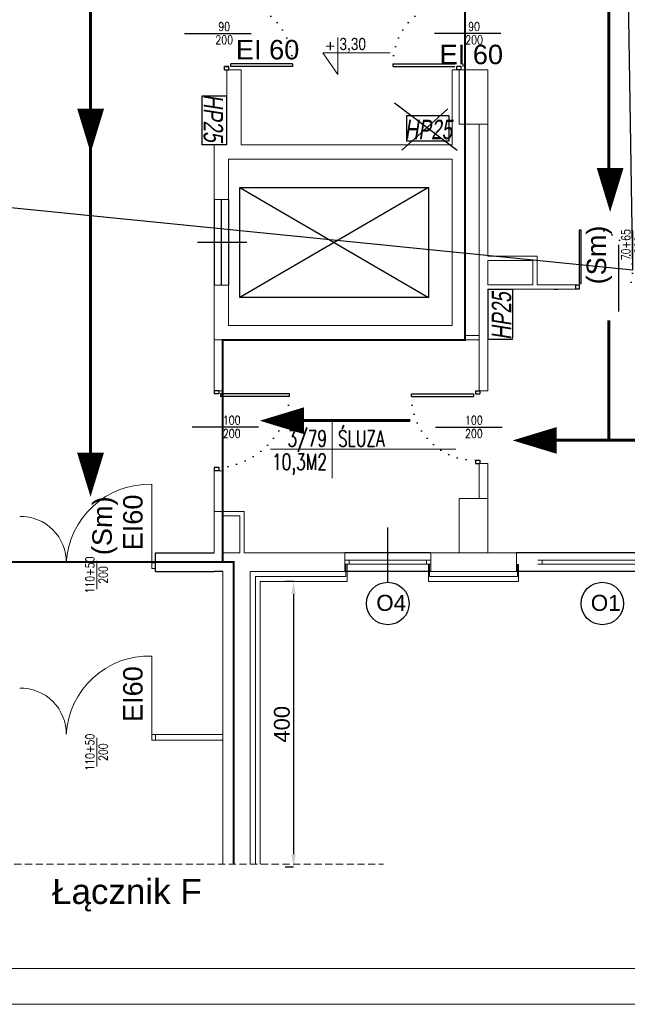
# Model space of a CAD drawing. Header units: millimetres. Extents: x 126553 to 403692, y -95821 to 38049.
# Tile 242 of 256: x 251785 to 252635, y 5244 to 6622. Entities that reach past the tile are written whole.
import ezdxf
from ezdxf import colors
from ezdxf.entities.mleader import LeaderData, LeaderLine
from ezdxf.enums import TextEntityAlignment as Align
from ezdxf.math import Vec2, Vec3

# ---------------------------------------------------------------- set-up
doc = ezdxf.new("R2010")
doc.units = ezdxf.units.MM
for name, pattern in [('ACAD_ISO02W100', [15, 12, -3]), ('DASHED', [15, 10, -5]), ('DOTX2', [12.7, 0, -12.7])]:
    doc.linetypes.add(name, pattern=pattern)
for name, color, linetype, lineweight in [('_(03 CIENKA DASHED)', 7, 'DASHED', 13), ('_(06 GRUBA)', 7, 'Continuous', 40), ('CIENKIE', 7, 'Continuous', 18), ('docieplenie', 6, 'Continuous', 18), ('docieplenie zew.', 6, 'Continuous', 18), ('ekspertyza', 7, 'Continuous', 30), ('ewakaucja', 3, 'Continuous', 50), ('ocieplenie', 253, 'BATTING', 18), ('OKNA', 7, 'Continuous', 13), ('opisy', 7, 'Continuous', 18), ('ramki', 250, 'Continuous', 13), ('WAW_P-POŻ', 10, 'Continuous', 9), ('WAW_ŚLUSARKA ALUMINIOWA OPIS PB', 7, 'Continuous', 9), ('WYMIAR', 7, 'Continuous', 18), ('ŚCIANY GRUBE', 7, 'Continuous', 20)]:
    doc.layers.add(name, color=color, linetype=linetype, lineweight=lineweight)
doc.layers.add('WENTYLE_WADLIWE', color=1, linetype='Continuous')
doc.layers.add('WIDOK', color=7, linetype='Continuous')
doc.styles.add('11_RJ', font='arial.ttf')
doc.styles.add('Arial', font='arial.ttf')
doc.styles.add('OPIS', font='romans.shx', dxfattribs={"width": 0.8})
doc.styles.add('ROMANS', font='romans.shx', dxfattribs={"width": 0.7})
doc.styles.add('STYLE1', font='txt', dxfattribs={"width": 0.8})
doc.linetypes.add('BATTING', pattern='A,0.0001,-0.1,[134,LTYPESHP.SHX,S=0.1,R=0,X=-0.1,Y=0],-0.2,[134,LTYPESHP.SHX,S=0.1,R=180,X=0.1,Y=0],-0.1', length=0.4001)
doc.linetypes.add('ZIGZAG', pattern='A,0.0001,-0.2,[131,LTYPESHP.SHX,S=0.2,R=0,X=-0.2,Y=0],-0.4,[131,LTYPESHP.SHX,S=0.2,R=180,X=0.2,Y=0],-0.2', length=0.8001)
doc.dimstyles.new('100 moje', dxfattribs={"dimtxt": 22, "dimasz": 12, "dimexe": 12, "dimexo": 20, "dimgap": 3, "dimtad": 1, "dimdec": 1, "dimrnd": 0.5, "dimtxsty": 'Standard', "dimblk1": 'ARCHTICK', "dimblk2": 'ARCHTICK', "dimsah": 1, "dimcen": 0.1, "dimdle": 10, "dimclrd": 256, "dimclre": 256, "dimclrt": 256, "dimadec": 0, "dimazin": 0, "dimtfac": 1, "dimtdec": 1, "dimtofl": 0, "dimtmove": 1, "dimatfit": 3, "dimfxl": 12, "dimfxlon": 1, "dimtolj": 1, "dimtzin": 0, "dimarcsym": 0})

# ---------------------------------------------------------------- blocks, each defined once
blk = doc.blocks.new('OKNO')
at = {"layer": 'OKNA'}
for p, q in [((30, 15.9), (210, 15.9)), ((36, 9.9), (36, 15.9)), ((204, 9.9), (204, 15.9)), ((30, 9.9), (210, 9.9))]:
    blk.add_line(p, q, dxfattribs=at)
blk = doc.blocks.new('KOTA')
blk.add_lwpolyline([(81.1, 33.8), (-23.8, 33.8), (0, 0), (0, 57.5)])
at = {"style": 'Arial', "flags": 4}
blk.add_attdef('+', text='', height=18.9, dxfattribs=at).set_placement((-12, 44.5), align=Align.MIDDLE)
at = {"style": 'Arial', "width": 0.8, "flags": 4}
blk.add_attdef('00.00', (2.4, 38.1), '', height=18.9, dxfattribs=at)
blk = doc.blocks.new('METKA')
for p, q in [((0, 26.86), (0, -26.86)), ((-57.42, 0), (115.41, 0))]:
    blk.add_line(p, q)
at = {"layer": 'opisy', "style": 'STYLE1', "width": 0.8, "flags": 4}
for tag, p in [('NUMER', (-6.14, 4.47)), ('POWIERZCHNIA', (-6.04, -24.64))]:
    blk.add_attdef(tag, text='', height=17, dxfattribs=at).set_placement(p, align=Align.RIGHT)
for tag, p in [('NAZWA', (5.34, 4.56)), ('POSADZKA', (5.63, -24.66))]:
    blk.add_attdef(tag, p, '', height=17, dxfattribs=at)
blk = doc.blocks.new('o2')
at = {"layer": 'WIDOK'}
blk.add_circle((-85.4, -0.7), 29.7, dxfattribs=at)
at = {"layer": 'opisy', "insert": (-101.5, 11.4), "char_height": 22.4, "width": 15.9, "attachment_point": 1}
blk.add_mtext('{\\fArial|b0|i0|c238|p34;O4}', dxfattribs=at)
blk = doc.blocks.new('o1')
at = {"layer": 'WIDOK'}
blk.add_circle((-85.4, -0.7), 29.7, dxfattribs=at)
at = {"layer": 'opisy', "insert": (-101.5, 11.4), "char_height": 22.4, "width": 15.9, "attachment_point": 1}
blk.add_mtext('{\\fArial|b0|i0|c238|p34;O1}', dxfattribs=at)
blk = doc.blocks.new('A$C121B6CE3')
blk.add_lwpolyline([(0, -20), (0, 20)])
at = {"style": 'OPIS', "width": 0.8}
blk.add_attdef('Szerokość', text='', height=12, rotation=90, dxfattribs=at).set_placement((0, 0), align=Align.BOTTOM_CENTER)
blk.add_attdef('Wysokość', text='', height=12, rotation=90, dxfattribs=at).set_placement((3, 0), align=Align.TOP_CENTER)
blk = doc.blocks.new('*D2531')
at = {"layer": 'Defpoints', "color": 0, "linetype": 'Continuous', "lineweight": 60, "transparency": 16777216}
for p in [(252177, 5835.5), (252168.4, 5435.5), (252177, 5435.5)]:
    blk.add_point(p, dxfattribs=at)
at = {"layer": 'ekspertyza', "linetype": 'Continuous', "lineweight": -2, "transparency": 16777216}
for p, q in [((252168.4, 5835.5), (252156.4, 5835.5)), ((252168.4, 5817.5), (252168.4, 5453.5)), ((252168.4, 5435.5), (252156.4, 5435.5))]:
    blk.add_line(p, q, dxfattribs=at)
at = {"layer": 'ekspertyza', "linetype": 'Continuous', "lineweight": 60, "transparency": 16777216}
for points in [[(252165.4, 5817.5), (252171.4, 5817.5), (252168.4, 5835.5)], [(252165.4, 5453.5), (252171.4, 5453.5), (252168.4, 5435.5)]]:
    blk.add_solid(points, dxfattribs=at)
at = {"layer": 'ekspertyza', "linetype": 'Continuous', "lineweight": 20, "transparency": 16777216, "insert": (252152.1, 5635.5), "char_height": 22, "attachment_point": 5, "rotation": 90, "style": 'Arial'}
blk.add_mtext('\\A1;400', dxfattribs=at)

msp = doc.modelspace()

# ---------------------------------------------------------------- linework, layer by layer
for p, q in [((252015.90714, 6602.54793), (252108.92425, 6602.54793)), ((252458.40625, 6602.54793), (252365.38915, 6602.54793)), ((252071.6567, 6551.54793), (252071.6567, 6556.14253)), ((252071.6567, 6556.14253), (252077.7767, 6556.14253)), ((252071.6567, 6551.54793), (252071.6567, 6556.14253)), ((252077.7767, 6556.14253), (252071.6567, 6556.14253)), ((252071.6567, 6551.54793), (252077.7767, 6551.54793)), ((252077.7767, 6551.54793), (252077.7767, 6556.14253)), ((252077.7767, 6551.54793), (252077.7767, 6556.14253)), ((252166.91183, 6559.8182), (252080.53345, 6559.8182)), ((252080.53345, 6556.14253), (252080.53345, 6559.8182)), ((252166.83601, 6556.14253), (252080.53345, 6556.14253)), ((252166.91183, 6559.8182), (252166.91183, 6556.14253)), ((252307.40156, 6559.8182), (252393.77994, 6559.8182)), ((252307.40156, 6559.8182), (252307.40156, 6556.14253)), ((252307.47738, 6556.14253), (252393.77994, 6556.14253)), ((252396.5367, 6551.54793), (252396.5367, 6556.14253)), ((252402.6567, 6556.14253), (252396.5367, 6556.14253)), ((252402.6567, 6551.54793), (252396.5367, 6551.54793)), ((252402.6567, 6551.54793), (252402.6567, 6556.14253)), ((252405.41345, 6556.14253), (252405.41345, 6559.8182)), ((252623.06564, 6306.41749), (252623.06564, 6213.40038)), ((252533.06564, 6244.54793), (252537.66023, 6244.54793)), ((252063.63704, 6102.45288), (252057.51704, 6102.45288)), ((252057.51704, 6102.45288), (252057.51704, 6097.85829)), ((252063.63704, 6097.85829), (252057.51704, 6097.85829)), ((252063.63704, 6102.45288), (252063.63704, 6097.85829)), ((252162.69636, 6097.85829), (252066.3938, 6097.85829)), ((252066.3938, 6097.85829), (252066.3938, 6094.18261)), ((252162.77218, 6094.18261), (252066.3938, 6094.18261)), ((252162.77218, 6094.18261), (252162.77218, 6097.85829)), ((252333.54122, 6094.18261), (252333.54122, 6097.85829)), ((252333.54122, 6094.18261), (252419.9196, 6094.18261)), ((252333.61704, 6097.85829), (252419.9196, 6097.85829)), ((252419.9196, 6097.85829), (252419.9196, 6094.18261)), ((252422.67635, 6102.45288), (252428.79635, 6102.45288)), ((252422.67635, 6102.45288), (252422.67635, 6097.85829)), ((252422.67635, 6097.85829), (252428.79635, 6097.85829)), ((252428.79635, 6102.45288), (252428.79635, 6097.85829)), ((252119.3866, 6051.45288), (252026.36949, 6051.45288)), ((252366.9268, 6051.45288), (252459.9439, 6051.45288)), ((252422.67635, 6005.04747), (252428.79635, 6005.04747)), ((252422.67635, 6005.04747), (252422.67635, 6000.45288)), ((252422.67635, 6000.45288), (252428.79635, 6000.45288)), ((252428.79635, 6005.04747), (252428.79635, 6000.45288)), ((252063.63704, 5995.04747), (252057.51704, 5995.04747)), ((252057.51704, 5995.04747), (252057.51704, 5990.45288)), ((252063.63704, 5990.45288), (252057.51704, 5990.45288)), ((252063.63704, 5995.04747), (252063.63704, 5990.45288))]:
    msp.add_line(p, q)
for points in [[(252570.66023, 6252.66793), (252570.66023, 6327.27569), (252567.66023, 6327.27569), (252567.66023, 6252.66793)], [(252563.06564, 6244.54793), (252563.06564, 6250.66793), (252567.66023, 6250.66793), (252567.66023, 6244.54793)]]:
    msp.add_lwpolyline(points, close=True)
msp.add_lwpolyline([(252623.06564, 6294.34806), (252623.06564, 6254.34806)])
at = {"linetype": 'DOTX2'}
msp.add_arc((252584.48536, 6270.6651), 58.23665, 343.89032553, 103.732881, dxfattribs=at)
at = {"linetype": 'DOTX2', "extrusion": (0, 0, -1)}
for centre, start_param, end_param in [((252077.7767, 6559.8182), -0.7853981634, 0.826646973), ((252422.67635, 6094.18261), 2.3561944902, 3.9682396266)]:
    msp.add_ellipse(centre, major_axis=(63.02806, 63.02806), ratio=1, start_param=start_param, end_param=end_param, dxfattribs=at)
at = {"linetype": 'DOTX2'}
for centre, major_axis, ratio, start_param, end_param in [((252396.5367, 6559.8182), (63.02806, -63.02806), 1, 2.3561944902, 3.9682396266), ((252068.72443, 6089.27349), (68.64446, 71.24411), 0.9009624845, 3.9063664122, 5.5184115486)]:
    msp.add_ellipse(centre, major_axis=major_axis, ratio=ratio, start_param=start_param, end_param=end_param, dxfattribs=at)
at = {"layer": '_(03 CIENKA DASHED)'}
msp.add_line((251552.69769, 5439.49861), (252293.95889, 5439.49861), dxfattribs=at)
at = {"layer": '_(06 GRUBA)', "color": 3}
for points in [[(251884.49652, 6435.36208, 0, 37.5, 0), (251884.49652, 6497.06532, 37.5, 37.5, 0)], [(252611.13559, 6352.56185, 0, 37.5, 0), (252611.13559, 6414.2651, 37.5, 37.5, 0)], [(252121.07613, 6060.4248, 0, 37.5, 0), (252182.77937, 6060.4248, 37.5, 37.5, 0)], [(252474.80023, 6032.86062, 0, 37.5, 0), (252536.50347, 6032.86062, 37.5, 37.5, 0)], [(251884.38107, 5953.89861, 0, 37.5, 0), (251884.38107, 6015.60185, 37.5, 37.5, 0)]]:
    msp.add_lwpolyline(points, format="xyseb", dxfattribs=at)
at = {"layer": 'docieplenie', "color": 0, "linetype": 'ZIGZAG'}
msp.add_line((252115.18617, 5439.49861), (252115.18617, 5842.54793), dxfattribs=at)
at = {"layer": 'docieplenie zew.', "color": 0}
msp.add_line((252121.64442, 5439.49861), (252121.64442, 5835.54793), dxfattribs=at)
at = {"layer": 'ewakaucja', "color": 3, "lineweight": 60}
for points in [[(252609.43785, 8261.27948), (252609.43785, 6384.93244)], [(251884.49652, 6001.6408), (251884.49652, 7619.10647)], [(252609.43785, 6200.92414), (252609.43785, 6033.15274)], [(252176.61003, 6060.61679), (252331.4414, 6060.61679)], [(255949.65704, 6033.15274), (252527.19761, 6033.15274)]]:
    msp.add_lwpolyline(points, dxfattribs=at)
at = {"layer": 'ocieplenie', "linetype": 'BATTING', "ltscale": 0.15}
for p, q in [((252241.65283, 5842.54793), (252241.65283, 5859.45586)), ((252358.65283, 5842.54793), (252358.65283, 5859.45586)), ((252481.65283, 5842.54793), (252481.65283, 5859.45586))]:
    msp.add_line(p, q, dxfattribs=at)
at = {"layer": 'ocieplenie'}
for p, q in [((252243.15283, 5835.54793), (252243.15283, 5859.45586)), ((252357.15283, 5835.54793), (252357.15283, 5859.45586)), ((252483.15283, 5835.54793), (252483.15283, 5859.45586)), ((252243.15283, 5835.54793), (252121.64442, 5835.54793)), ((252483.15283, 5835.54793), (252357.15283, 5835.54793))]:
    msp.add_line(p, q, dxfattribs=at)
at = {"layer": 'ocieplenie', "linetype": 'BATTING', "ltscale": 0.7}
for p, q in [((252241.65283, 5842.54793), (252115.18617, 5842.54793)), ((252481.65283, 5842.54793), (252358.65283, 5842.54793))]:
    msp.add_line(p, q, dxfattribs=at)
at = {"layer": 'OKNA'}
for p, q in [((252360.15283, 5865.45586), (252240.15283, 5865.45586)), ((252360.15283, 5859.45586), (252240.15283, 5859.45586)), ((252246.15283, 5859.45586), (252246.15283, 5865.45586)), ((252354.15283, 5859.45586), (252354.15283, 5865.45586))]:
    msp.add_line(p, q, dxfattribs=at)
at = {"layer": 'opisy'}
for points in [[(251970.30915, 5861.38835), (251970.30915, 5971.38835)], [(251970.30915, 5621.0782), (251970.30915, 5731.0782)]]:
    msp.add_lwpolyline(points, dxfattribs=at)
at = {"layer": 'opisy', "color": 7}
for points in [[(251975.34687, 5861.38835), (251975.34687, 5853.58835), (251970.30915, 5853.58835), (251970.30915, 5861.38835)], [(251975.34687, 5621.0782), (251975.34687, 5613.2782), (251970.30915, 5613.2782), (251970.30915, 5621.0782)]]:
    msp.add_lwpolyline(points, close=True, dxfattribs=at)
at = {"layer": 'opisy'}
for centre in [(251966.58774, 5854.99353), (251966.58774, 5614.68338)]:
    msp.add_arc(centre, 116.4543, 88.16874464, 176.85214952, dxfattribs=at)
at = {"layer": 'opisy', "color": 7}
for centre in [(251786.62458, 5862.70379), (251786.62458, 5622.39364)]:
    msp.add_arc(centre, 63.69815, 358.81669913, 91.18330087, dxfattribs=at)
at = {"layer": 'ramki', "color": 0, "ltscale": 0.6}
for points in [[(246070.73775, 9443.51907), (258974.45308, 9443.51907), (258974.45308, 5243.51907), (246070.73775, 5243.51907)], [(246270.73775, 9393.51907), (258924.45308, 9393.51907), (258924.45308, 5293.51907), (246270.73775, 5293.51907)]]:
    msp.add_lwpolyline(points, close=True, dxfattribs=at)
at = {"layer": 'WAW_P-POŻ', "color": 1, "linetype": 'ACAD_ISO02W100', "ltscale": 2, "true_color": 0xff0000, "const_width": 3}
for points in [[(252069.15283, 5862.54793), (252069.15283, 5862.54793), (252069.15283, 5990.45288), (252069.15283, 6173.54793), (252408.15283, 6173.54793), (252408.15283, 7125.84395), (252075.15283, 7123.64515), (252075.15283, 8336.04975), (252075.44454, 8336.04975)], [(251733.64442, 5435.54793), (251733.64442, 5862.54793), (252084.65163, 5862.54793), (252084.65163, 5439.49861)]]:
    msp.add_lwpolyline(points, dxfattribs=at)
at = {"layer": 'WENTYLE_WADLIWE', "color": 1, "true_color": 0xff0000}
for p, q in [((252040.15283, 6514.97669), (252040.15283, 6454.97669)), ((252075.15283, 6514.97669), (252040.15283, 6514.97669)), ((252040.15283, 6514.97669), (252040.15283, 6446.54793)), ((252075.15283, 6514.97669), (252040.15283, 6514.97669)), ((252075.15283, 6454.97669), (252075.15283, 6514.97669)), ((252075.15283, 6454.97669), (252075.15283, 6514.97669)), ((252075.15283, 6446.54793), (252075.15283, 6481.54793)), ((252075.15283, 6446.54793), (252075.15283, 6481.54793)), ((252386.23501, 6487.14295), (252326.23501, 6487.14295)), ((252326.23501, 6487.14295), (252326.23501, 6452.14295)), ((252386.23501, 6487.14295), (252326.23501, 6487.14295)), ((252326.23501, 6487.14295), (252326.23501, 6452.14295)), ((252386.23501, 6452.14295), (252386.23501, 6487.14295)), ((252386.23501, 6452.14295), (252386.23501, 6487.14295)), ((252326.23501, 6452.14295), (252386.23501, 6452.14295)), ((252326.23501, 6452.14295), (252386.23501, 6452.14295)), ((252440.15283, 6244.54793), (252440.15283, 6174.69831)), ((252475.15283, 6176.11918), (252475.15283, 6244.54793)), ((252475.15283, 6176.11918), (252475.15283, 6236.11918)), ((252440.15283, 6174.69831), (252475.15283, 6174.69831)), ((252440.15283, 6174.69831), (252475.15283, 6174.69831))]:
    msp.add_line(p, q, dxfattribs=at)
for points in [[(252075.15283, 6446.54793), (252040.15283, 6446.54793)], [(252440.15283, 6244.54793), (252475.15283, 6244.54793)]]:
    msp.add_lwpolyline(points, dxfattribs=at)
at = {"layer": 'WIDOK'}
for p, q in [((252357.29392, 6386.98327), (252093.11121, 6233.151)), ((252093.11121, 6386.98327), (252357.29392, 6233.151)), ((252057.15283, 6370.04793), (252057.15283, 6250.04793)), ((252067.15283, 6370.04793), (252067.15283, 6250.04793)), ((252077.15283, 6370.04793), (252077.15283, 6250.04793)), ((252102.94343, 6310.04793), (252034.11837, 6310.04793)), ((252300.15283, 5834.33327), (252300.15283, 5911.10625)), ((251975.34687, 5875.54793), (252057.15283, 5875.54793)), ((251975.34687, 5849.54793), (251975.34687, 5875.54793)), ((252360.15283, 5875.54793), (252240.15283, 5875.54793)), ((252720.15283, 5875.54793), (252480.15283, 5875.54793)), ((251975.34687, 5849.54793), (252057.15283, 5849.54793)), ((252069.64442, 5849.54793), (252057.15283, 5849.54793)), ((252360.15283, 5849.54793), (252240.15283, 5849.54793)), ((252720.15283, 5849.54793), (252480.15283, 5849.54793))]:
    msp.add_line(p, q, dxfattribs=at)
msp.add_lwpolyline([(252093.11121, 6386.98327), (252357.29392, 6386.98327), (252357.29392, 6233.151), (252093.11121, 6233.151)], close=True, dxfattribs=at)
at = {"layer": 'WYMIAR', "color": 7, "lineweight": -3}
for points in [[(252309.72518, 6505.57861), (252397.22603, 6439.14153)], [(252384.09648, 6497.19067), (252319.97891, 6439.27617)]]:
    msp.add_lwpolyline(points, dxfattribs=at)
at = {"layer": 'ŚCIANY GRUBE'}
for p, q in [((252075.15283, 6446.54793), (252075.15283, 6551.54793)), ((252095.15283, 6551.54793), (252075.15283, 6551.54793)), ((252095.15283, 6446.54793), (252095.15283, 6551.54793)), ((252390.15283, 6446.54793), (252390.15283, 6551.54793)), ((252400.15283, 6551.54793), (252390.15283, 6551.54793)), ((252408.15283, 6173.54793), (252408.15283, 6475.54793)), ((252428.17248, 6102.45288), (252428.17248, 6475.54793)), ((252440.15283, 6290.54793), (252440.15283, 6475.54793)), ((252057.15283, 6370.04793), (252057.15283, 6446.54793)), ((252075.15283, 6446.54793), (252057.15283, 6446.54793)), ((252390.15283, 6446.54793), (252095.15283, 6446.54793)), ((252390.15283, 6426.54793), (252077.15283, 6426.54793)), ((252077.15283, 6370.04793), (252077.15283, 6426.54793)), ((252390.15283, 6193.54793), (252390.15283, 6426.54793)), ((252077.15283, 6370.04793), (252057.15283, 6370.04793)), ((252509.15283, 6290.54793), (252440.15283, 6290.54793)), ((252509.15283, 6250.75091), (252509.15283, 6290.54793)), ((252503.15283, 6284.54793), (252440.15283, 6284.54793)), ((252440.15283, 6250.54793), (252440.15283, 6284.54793)), ((252503.15283, 6250.54793), (252503.15283, 6284.54793)), ((252077.15283, 6250.04793), (252057.15283, 6250.04793)), ((252057.15283, 6102.45288), (252057.15283, 6250.04793)), ((252077.15283, 6193.54793), (252077.15283, 6250.04793)), ((252440.15283, 6250.54793), (252503.15283, 6250.54793)), ((252440.15283, 6244.54793), (252509.15283, 6244.54793)), ((252440.15283, 6102.45288), (252440.15283, 6244.54793)), ((252440.15283, 6244.54793), (252458.15283, 6244.54793)), ((252441.19398, 6244.54793), (252563.06564, 6244.54793)), ((252509.15283, 6250.75091), (252563.06564, 6250.75091)), ((252563.06564, 6244.54793), (252563.06564, 6250.75091)), ((252390.15283, 6193.54793), (252077.15283, 6193.54793)), ((252408.13317, 6179.75091), (252428.15283, 6179.75091)), ((252408.15283, 6173.54793), (252057.15283, 6173.54793)), ((252069.15283, 6102.45288), (252069.15283, 6173.54793)), ((252408.15283, 6173.54793), (252428.15283, 6173.54793)), ((252069.13317, 6102.45288), (252057.15283, 6102.45288)), ((252428.17248, 6102.45288), (252440.15283, 6102.45288)), ((252428.15283, 5951.54793), (252428.15283, 6000.45288)), ((252428.15283, 6000.45288), (252440.15283, 6000.45288)), ((252440.15283, 5951.54793), (252440.15283, 6000.45288)), ((252057.15283, 5933.28903), (252057.15283, 5990.45288)), ((252069.15283, 5990.45288), (252057.15283, 5990.45288)), ((252069.15283, 5933.28903), (252069.15283, 5990.45288)), ((252057.15283, 5875.54793), (252057.15283, 5933.28903)), ((252057.15283, 5933.28903), (252099.15283, 5933.28903)), ((252069.15283, 5875.54793), (252069.15283, 5927.28903)), ((252069.15283, 5927.28903), (252093.15283, 5927.28903)), ((252093.15283, 5875.54793), (252093.15283, 5927.28903)), ((252099.15283, 5875.54793), (252099.15283, 5933.28903)), ((252093.15283, 5875.54793), (252069.15283, 5875.54793)), ((252240.15283, 5875.54793), (252099.15283, 5875.54793)), ((252240.15283, 5849.54793), (252240.15283, 5875.54793)), ((252360.15283, 5875.54793), (252480.15283, 5875.54793)), ((252360.15283, 5849.54793), (252360.15283, 5875.54793)), ((252480.15283, 5849.54793), (252480.15283, 5875.54793)), ((252069.64442, 5439.49861), (252069.64442, 5849.54793)), ((252240.15283, 5849.54793), (252107.64442, 5849.54793)), ((252107.64442, 5439.49861), (252107.64442, 5849.54793)), ((252360.15283, 5849.54793), (252480.15283, 5849.54793)), ((251975.34687, 5621.0782), (252069.64442, 5621.0782)), ((251975.34687, 5613.2782), (252069.64442, 5613.2782))]:
    msp.add_line(p, q, dxfattribs=at)
for points in [[(252440.15283, 6475.54793), (252400.15283, 6475.54793), (252400.15283, 6551.54793), (252440.15283, 6551.54793)], [(252440.15283, 5875.54793), (252400.15283, 5875.54793), (252400.15283, 5951.54793), (252440.15283, 5951.54793)]]:
    msp.add_lwpolyline(points, close=True, dxfattribs=at)
msp.add_lwpolyline([(251975.34687, 5613.2782), (251975.34687, 5621.0782)], dxfattribs=at)

# ---------------------------------------------------------------- block references
at = {"layer": 'CIENKIE'}
ref = msp.add_blockref('METKA', (252222.20805, 6020.46992), dxfattribs=dict(at, xscale=1.5, yscale=1.5, zscale=1.5))
ref.add_attrib('RODZAJ_POMIESCZENIA', 'ŚLUZA', (252230.42177, 6024.25395), dxfattribs={"layer": '0', "height": 22.5, "style": 'ROMANS', "width": 0.7})
ref.add_attrib('POWIERZCHNIA', '10,3M2', dxfattribs={"layer": '0', "height": 22.5, "style": 'ROMANS', "width": 0.7}).set_placement((252215.20664, 5991.56174), align=Align.RIGHT)
ref.add_attrib('NUMER', '3/79', dxfattribs={"layer": '0', "height": 22.5, "style": 'ROMANS', "width": 0.7}).set_placement((252215.20664, 6024.25395), align=Align.RIGHT)
at = {"layer": 'WAW_ŚLUSARKA ALUMINIOWA OPIS PB', "color": 7}
ref = msp.add_blockref('A$C121B6CE3', (252071.38704, 6602.54793), dxfattribs=dict(at, xscale=-1, rotation=90))
ref.add_attrib('Szerokość', '90', dxfattribs={"layer": '0', "color": 7, "height": 12, "style": 'OPIS', "width": 0.8}).set_placement((252071.38704, 6602.54793), align=Align.BOTTOM_CENTER)
ref.add_attrib('Wysokość', '200', dxfattribs={"layer": '0', "color": 7, "height": 12, "style": 'OPIS', "width": 0.8}).set_placement((252071.38704, 6599.54793), align=Align.TOP_CENTER)
ref = msp.add_blockref('A$C121B6CE3', (252420.86904, 6602.54793), dxfattribs=dict(at, xscale=-1, rotation=90))
ref.add_attrib('Szerokość', '90', dxfattribs={"layer": '0', "color": 7, "height": 12, "style": 'OPIS', "width": 0.8}).set_placement((252420.86904, 6602.54793), align=Align.BOTTOM_CENTER)
ref.add_attrib('Wysokość', '200', dxfattribs={"layer": '0', "color": 7, "height": 12, "style": 'OPIS', "width": 0.8}).set_placement((252420.86904, 6599.54793), align=Align.TOP_CENTER)
at = {"layer": 'WAW_ŚLUSARKA ALUMINIOWA OPIS PB', "color": 1}
ref = msp.add_blockref('A$C121B6CE3', (252642.72201, 6306.79823), dxfattribs=dict(at, xscale=-1, rotation=180))
ref.add_attrib('Szerokość', '70+65', dxfattribs={"layer": '0', "color": 1, "height": 12, "rotation": 90, "style": 'OPIS', "width": 0.8}).set_placement((252642.72201, 6306.79823), align=Align.BOTTOM_CENTER)
ref.add_attrib('Wysokość', '200', dxfattribs={"layer": '0', "color": 7, "height": 12, "rotation": 90, "style": 'OPIS', "width": 0.8}).set_placement((252645.72201, 6306.79823), align=Align.TOP_CENTER)
at = {"layer": 'WAW_ŚLUSARKA ALUMINIOWA OPIS PB', "color": 7}
ref = msp.add_blockref('A$C121B6CE3', (252081.84939, 6051.45288), dxfattribs=dict(at, xscale=-1, rotation=90))
ref.add_attrib('Szerokość', '100', dxfattribs={"layer": '0', "color": 7, "height": 12, "style": 'OPIS', "width": 0.8}).set_placement((252081.84939, 6051.45288), align=Align.BOTTOM_CENTER)
ref.add_attrib('Wysokość', '200', dxfattribs={"layer": '0', "color": 7, "height": 12, "style": 'OPIS', "width": 0.8}).set_placement((252081.84939, 6048.45288), align=Align.TOP_CENTER)
ref = msp.add_blockref('A$C121B6CE3', (252420.60176, 6051.45288), dxfattribs=dict(at, xscale=-1, rotation=90))
ref.add_attrib('Szerokość', '100', dxfattribs={"layer": '0', "color": 7, "height": 12, "style": 'OPIS', "width": 0.8}).set_placement((252420.60176, 6051.45288), align=Align.BOTTOM_CENTER)
ref.add_attrib('Wysokość', '200', dxfattribs={"layer": '0', "color": 7, "height": 12, "style": 'OPIS', "width": 0.8}).set_placement((252420.60176, 6048.45288), align=Align.TOP_CENTER)
ref = msp.add_blockref('A$C121B6CE3', (251893.11322, 5844.50997), dxfattribs=dict(at, xscale=-1, rotation=180))
ref.add_attrib('Szerokość', '110+50', dxfattribs={"layer": '0', "color": 7, "height": 12, "rotation": 90, "style": 'OPIS', "width": 0.8}).set_placement((251893.11322, 5844.50997), align=Align.BOTTOM_CENTER)
ref.add_attrib('Wysokość', '200', dxfattribs={"layer": '0', "color": 7, "height": 12, "rotation": 90, "style": 'OPIS', "width": 0.8}).set_placement((251896.11322, 5844.50997), align=Align.TOP_CENTER)
ref = msp.add_blockref('A$C121B6CE3', (251893.11322, 5596.39981), dxfattribs=dict(at, xscale=-1, rotation=180))
ref.add_attrib('Szerokość', '110+50', dxfattribs={"layer": '0', "color": 7, "height": 12, "rotation": 90, "style": 'OPIS', "width": 0.8}).set_placement((251893.11322, 5596.39981), align=Align.BOTTOM_CENTER)
ref.add_attrib('Wysokość', '200', dxfattribs={"layer": '0', "color": 7, "height": 12, "rotation": 90, "style": 'OPIS', "width": 0.8}).set_placement((251896.11322, 5596.39981), align=Align.TOP_CENTER)
at = {"layer": 'WIDOK'}
for name, p in [('o2', (252385.56196, 5805.29691)), ('o1', (252685.59237, 5805.29691))]:
    msp.add_blockref(name, p, dxfattribs=at)
at = {"layer": 'WYMIAR'}
ref = msp.add_blockref('KOTA', (252230.50278, 6544.98381), dxfattribs=dict(at, xscale=0.8999999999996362, yscale=0.9000000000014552, zscale=0.8999999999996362))
ref.add_attrib('+', '+', dxfattribs={"layer": '0', "height": 17.01, "style": 'Arial'}).set_placement((252219.73936, 6585.04006), align=Align.MIDDLE)
ref.add_attrib('00.00', '3,30', (252232.62988, 6579.31316), dxfattribs={"layer": '0', "height": 17.01, "style": 'Arial', "width": 0.8})
at = {"layer": 'ŚCIANY GRUBE', "xscale": -1}
msp.add_blockref('OKNO', (252720.15283, 5849.54793), dxfattribs=at)

# ---------------------------------------------------------------- texts
at = {"layer": 'WENTYLE_WADLIWE', "color": 1, "true_color": 0xff0000, "style": 'Arial', "oblique": 9, "width": 0.7}
for rotation, p in [(270, (252042.53253, 6517.47631)), (270, (252042.53253, 6517.47631)), (90, (252472.77312, 6173.61956)), (90, (252472.77312, 6173.61956))]:
    msp.add_text('HP25', height=27.2, rotation=rotation, dxfattribs=at).set_placement(p)
msp.add_text('HP25', height=27.2, dxfattribs=at).set_placement((252323.73539, 6454.52266))
msp.add_text('HP25', height=27.2, dxfattribs=at).set_placement((252323.73539, 6454.52266))
at = {"layer": 'WENTYLE_WADLIWE', "color": 1, "true_color": 0xff0000, "char_height": 27.2, "width": 910.3121725, "attachment_point": 1, "style": 'Arial'}
for insert in [(252087.67227, 6593.44068), (252372.62762, 6586.73253)]:
    msp.add_mtext('EI 60', dxfattribs=dict(at, insert=insert))
at = {"layer": 'WENTYLE_WADLIWE', "color": 1, "true_color": 0xff0000, "char_height": 27.2, "attachment_point": 1}
for s, insert, width, rotation, style in [('       {\\C5;(Sm)}', (252578.35574, 6177.38962), 910.3121725, 90, '11_RJ'), ('{\\C1;EI60}', (251929.9468, 5878.95037), 44.4174403, 90, 'Arial'), ('       {\\C5;(Sm)}', (251885.38909, 5798.57646), 910.3121725, 89.13547848, '11_RJ'), ('{\\C1;EI60}', (251929.9468, 5638.64022), 44.4174403, 90, 'Arial')]:
    msp.add_mtext(s, dxfattribs=dict(at, insert=insert, width=width, rotation=rotation, style=style))
at = {"layer": 'WYMIAR', "color": 5, "insert": (251830.61219, 5418.98631), "char_height": 35, "width": 445.967337, "attachment_point": 1}
msp.add_mtext('{\\fArial|b0|i0|c238|p34;Łącznik F}', dxfattribs=at)

# ---------------------------------------------------------------- dimensions: what is measured, and where the dimension line sits
at = {"layer": 'ekspertyza', "color": 7, "linetype": 'Continuous', "lineweight": 20}
dim = msp.add_linear_dim(base=(252168.37975, 5435.54793), p1=(252177.00073, 5835.54793), p2=(252177.00073, 5435.54793), angle=90, dimstyle='100 moje', override={"dimasz": 18, "dimgap": 5, "dimtxsty": 'Arial'}, dxfattribs=at)
dim.commit()
dim.dimension.update_dxf_attribs({"geometry": '*D2531', "text_midpoint": (252152.14714, 5635.54793)})

# ---------------------------------------------------------------- leaders
at = {"layer": '_(06 GRUBA)', "color": 5, "lineweight": -3}
ml = msp.add_multileader_mtext('Standard', dxfattribs=at)
ml.set_content('drzwi do wymiany na dymoszczelne (Sm) o szerokości skrzydła nieblokowanego minimum 0,9 m', color=5, style='ROMANS')
ml.set_leader_properties()
ml.build(insert=Vec2(0, 0))
ml.multileader.update_dxf_attribs({"text_right_attachment_type": 6, "dogleg_length": 0.36, "arrow_head_size": 12, "scale": 3})
ctx = ml.context
ctx.base_point, ctx.scale, ctx.char_height, ctx.arrow_head_size, ctx.landing_gap_size, ctx.plane_origin = Vec3(252863.56346, 9143.53003), 3, 25, 12, 6, Vec3(252681.83201, 6726.54062)
ctx.right_attachment = 6
notes = []
notes.append((ctx, [(1, (1, 1, 0), (254211.64346, 9126.86337), (-1, 0), 1.08, [(2, [(251734.12473, 7581.7455), (251752.78131, 6632.2673), (248397.15283, 7537.87047), (248528.26956, 6684.50232), (252642.71263, 6271.71049), (252610.46283, 8364.81817), (252790.40858, 8206.14593)], 0, []), (9, [(256057.9102, 6041.11225), (256058.63854, 8178.18365), (254211.64346, 9126.86337)], 0, [])])]))
ctx.mtext.insert, ctx.mtext.flow_direction = Vec3(252869.56346, 9160.1967), 5
for ctx, leaders in notes:
    for number, flags, end, landing, length, lines in leaders:
        leader = LeaderData()
        leader.index, (leader.has_last_leader_line, leader.has_dogleg_vector, leader.attachment_direction) = number, flags
        leader.last_leader_point, leader.dogleg_vector, leader.dogleg_length = Vec3(end), Vec3(landing), length
        for number, points, colour, breaks in lines:
            line = LeaderLine()
            line.index, line.vertices, line.color, line.breaks = number, Vec3.list(points), colors.encode_raw_color(colour), breaks
            leader.lines.append(line)
        ctx.leaders.append(leader)

doc.saveas('drawing.dxf')
